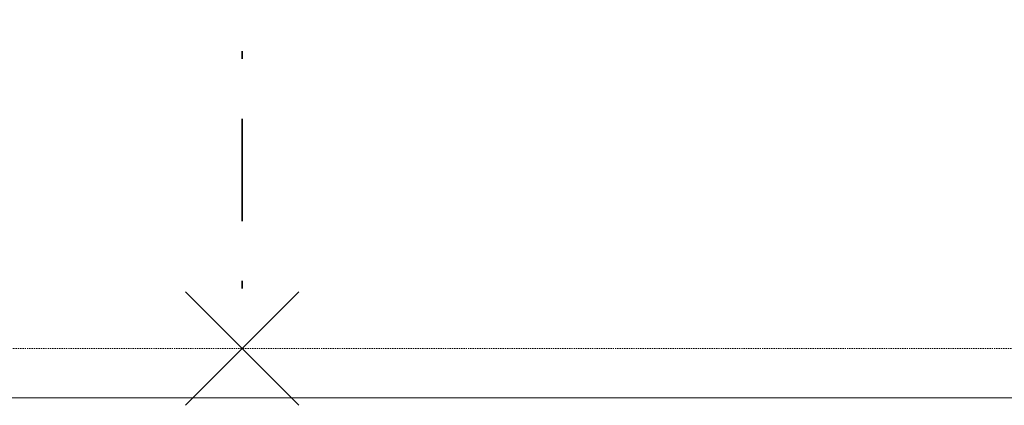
# Model space of a CAD drawing. Header units: millimetres. Extents: x -28761 to 4793, y -4271 to 20239.
# Tile 115 of 256: x -3505 to -1576, y 3740 to 4495. Entities that reach past the tile are written whole.
import ezdxf

# ---------------------------------------------------------------- set-up
doc = ezdxf.new("R2010")
doc.units = ezdxf.units.MM
doc.header["$MEASUREMENT"] = 0
doc.linetypes.add('Čerchovaná', pattern=[450, 200, -117.5, 15, -117.5])
doc.linetypes.add('Čárkovaná M', pattern=[4.5, 2.5, -2])
doc.layers.add('5._POHLED ZÁPADNÍ_1_TZB - elektroinstalace', color=7, linetype='Continuous')
doc.layers.add('5._POHLED ZÁPADNÍ_1_TZB - ZTI', color=7, linetype='Continuous')

msp = doc.modelspace()

# ---------------------------------------------------------------- linework, layer by layer
at = {"layer": '5._POHLED ZÁPADNÍ_1_TZB - elektroinstalace', "color": 92, "linetype": 'Čerchovaná', "lineweight": 35, "true_color": 0x00d700, "flags": 128}
msp.add_lwpolyline([(-3068.9, 6100.8), (-3068.9, 3850.8)], dxfattribs=at)
at = {"layer": '5._POHLED ZÁPADNÍ_1_TZB - elektroinstalace', "color": 92, "linetype": 'Continuous', "lineweight": 35, "true_color": 0x00d700, "flags": 128}
for points in [[(-2957.9, 3739.7), (-3180, 3961.8)], [(-3180, 3739.7), (-2957.9, 3961.8)]]:
    msp.add_lwpolyline(points, dxfattribs=at)
at = {"layer": '5._POHLED ZÁPADNÍ_1_TZB - elektroinstalace', "color": 92, "linetype": 'Continuous', "lineweight": 25, "true_color": 0x00d700, "flags": 128}
for points in [[(-2957.9, 3739.7), (-3180, 3961.8)], [(-3180, 3739.7), (-2957.9, 3961.8)]]:
    msp.add_lwpolyline(points, dxfattribs=at)
at = {"layer": '5._POHLED ZÁPADNÍ_1_TZB - ZTI', "color": 6, "linetype": 'Čárkovaná M', "lineweight": 20}
msp.add_line((-1372.9, 3851), (-14697.4, 3851), dxfattribs=at)
at = {"layer": '5._POHLED ZÁPADNÍ_1_TZB - ZTI', "color": 6, "linetype": 'Continuous', "lineweight": 20}
msp.add_line((-9734.9, 3754.1), (-1272.8, 3754.1), dxfattribs=at)

doc.saveas('drawing.dxf')
